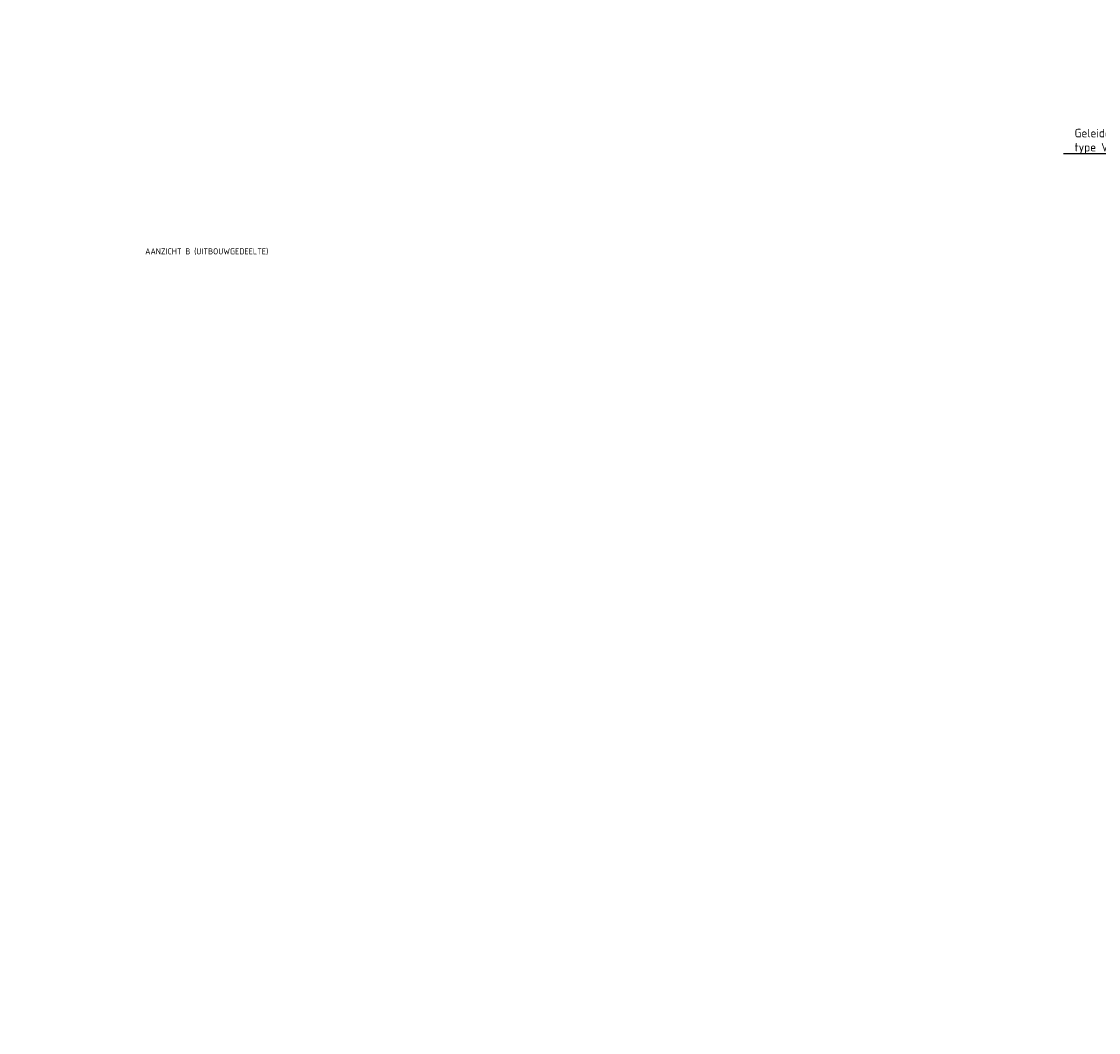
# Model space of a CAD drawing. Header units: millimetres. Extents: x -8028558 to 327273, y -63352 to 83293.
# Tile 106 of 195: x 133254 to 139612, y -19151 to -13179. Entities that reach past the tile are written whole.
import ezdxf
from ezdxf import colors
from ezdxf.entities.mleader import LeaderData, LeaderLine
from ezdxf.math import Vec2, Vec3

# ---------------------------------------------------------------- set-up
doc = ezdxf.new("R2010")
doc.units = ezdxf.units.MM
doc.layers.add('X-XX-AL-AANKLEDING-S', color=7, linetype='Continuous', lineweight=25)
doc.layers.add('X-XX-AL-VERWIJZING-T25', color=7, linetype='Continuous', lineweight=25)
doc.styles.add('NLCS-ISO-MM10-T25', font='NLCS-ISO.ttf', dxfattribs={"height": 25})
doc.styles.add('NLCS-ISO-MM20-T18', font='NLCS-ISO.ttf', dxfattribs={"height": 36})
doc.styles.add('NLCS-ISO-MM20-T25', font='NLCS-ISO.ttf', dxfattribs={"height": 50})

msp = doc.modelspace()

# ---------------------------------------------------------------- texts
at = {"layer": 'X-XX-AL-AANKLEDING-S', "style": 'NLCS-ISO-MM20-T18'}
msp.add_text('AANZICHT B (UITBOUWGEDEELTE) ', height=36, dxfattribs=at).set_placement((133983.7, -14554.5))

# ---------------------------------------------------------------- leaders
at = {"layer": 'X-XX-AL-VERWIJZING-T25'}
ml = msp.add_multileader_mtext('Standard', dxfattribs=at)
ml.set_content('Merk B', color=256, style='NLCS-ISO-MM10-T25')
ml.set_leader_properties(color=256, linetype='ByLayer', lineweight=-1)
ml.build(insert=Vec2(0, 0))
ml.multileader.update_dxf_attribs({"text_left_attachment_type": 5, "text_right_attachment_type": 5, "dogleg_length": 25, "arrow_head_size": 25})
ctx = ml.context
ctx.base_point, ctx.char_height, ctx.arrow_head_size, ctx.landing_gap_size, ctx.plane_origin = Vec3(137517.8, -36029.7), 25, 25, 9, Vec3(137783.2, -36013.1)
ctx.left_attachment, ctx.right_attachment = 5, 5
notes = []
notes.append((ctx, [(0, (0, 0, 0), (0, 0), (1, 0), 1, [])]))
ctx.mtext.insert, ctx.mtext.flow_direction = Vec3(137526.8, -35999.7), 5
ml = msp.add_multileader_mtext('Standard', dxfattribs=at)
ml.set_content('Geleiderailconstructie\\Ptype VLP 1LV 133 ', color=256, style='NLCS-ISO-MM20-T25')
ml.set_leader_properties(color=256, linetype='ByLayer', lineweight=-1)
ml.build(insert=Vec2(0, 0))
ml.multileader.update_dxf_attribs({"text_left_attachment_type": 5, "text_right_attachment_type": 5, "dogleg_length": 50, "arrow_head_size": 50})
ctx = ml.context
ctx.base_point, ctx.char_height, ctx.arrow_head_size, ctx.landing_gap_size, ctx.plane_origin = Vec3(139453, -13961.4), 50, 50, 18, Vec3(140423.7, -14002)
ctx.left_attachment, ctx.right_attachment = 5, 5
notes.append((ctx, [(0, (1, 1, 0), (140184, -13961.4), (-1, 0), 50, [(0, [(140423.7, -14002)], 0, [])])]))
ctx.mtext.insert, ctx.mtext.flow_direction = Vec3(139471, -13813), 5
for ctx, leaders in notes:
    for number, flags, end, landing, length, lines in leaders:
        leader = LeaderData()
        leader.index, (leader.has_last_leader_line, leader.has_dogleg_vector, leader.attachment_direction) = number, flags
        leader.last_leader_point, leader.dogleg_vector, leader.dogleg_length = Vec3(end), Vec3(landing), length
        for number, points, colour, breaks in lines:
            line = LeaderLine()
            line.index, line.vertices, line.color, line.breaks = number, Vec3.list(points), colors.encode_raw_color(colour), breaks
            leader.lines.append(line)
        ctx.leaders.append(leader)

doc.saveas('drawing.dxf')
